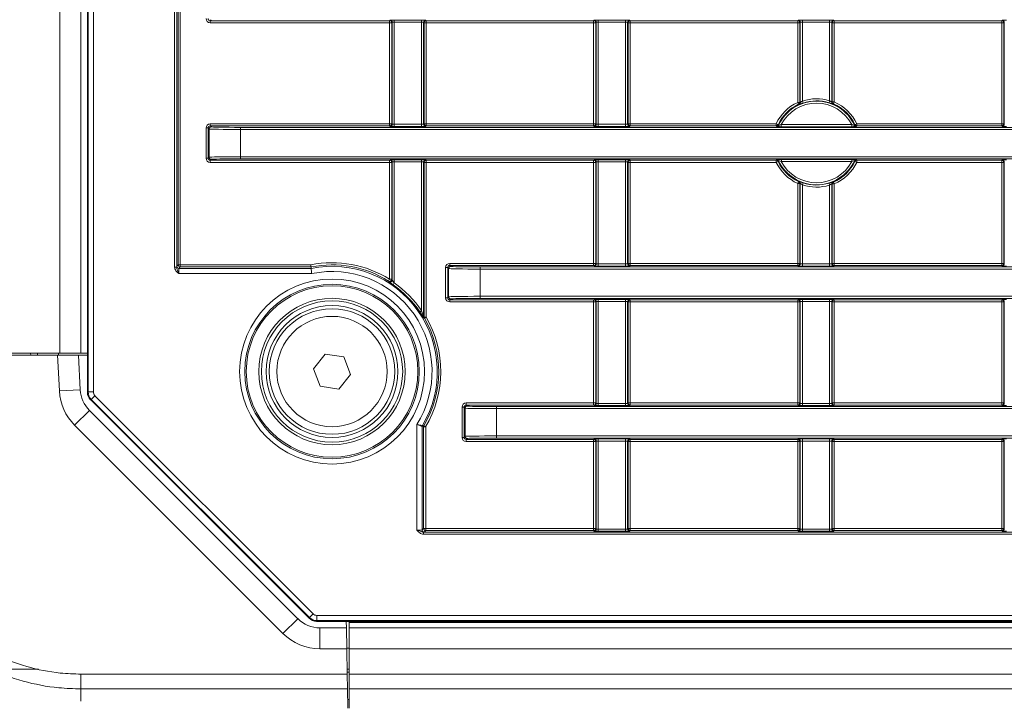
# Model space of a CAD drawing. Header units: millimetres. Extents: x 0 to 1118, y 0 to 864.
# Tile 44 of 139: x 543 to 567, y 163 to 179. Entities that reach past the tile are written whole.
import ezdxf

# ---------------------------------------------------------------- set-up
doc = ezdxf.new("R2010")
doc.units = ezdxf.units.MM

msp = doc.modelspace()

# ---------------------------------------------------------------- linework, layer by layer
at = {"color": 7, "linetype": 'Continuous', "lineweight": 15}
for p, q in [((545.102, 170.239), (545.102, 228.855)), ((544.947, 227.922), (544.947, 171.172)), ((562.134, 177.159), (562.134, 179.081)), ((562.885, 179.081), (562.885, 177.17)), ((552.384, 172.919), (552.384, 175.744)), ((553.135, 175.744), (553.135, 172.033)), ((562.134, 173.308), (562.134, 175.235)), ((562.885, 175.224), (562.885, 173.308)), ((547.287, 173.2), (550.448, 173.2)), ((550.445, 173.234), (547.321, 173.234)), ((550.445, 173.234), (550.448, 173.2)), ((544.447, 171.172), (540.154, 171.172)), ((540.154, 171.122), (544.388, 171.122)), ((543.746, 171.172), (543.747, 171.122)), ((543.91, 171.122), (543.91, 171.172)), ((544.388, 171.122), (544.889, 171.122)), ((544.41, 171.172), (544.41, 171.122)), ((544.947, 171.172), (544.447, 171.172)), ((544.889, 171.122), (544.932, 170.297)), ((544.889, 171.122), (545.102, 171.122)), ((545.102, 171.172), (544.947, 171.172)), ((545.102, 171.172), (544.947, 171.172)), ((550.505, 170.803), (550.785, 171.152)), ((550.785, 171.152), (551.227, 171.083)), ((551.227, 171.083), (551.389, 170.666)), ((550.667, 170.386), (550.505, 170.803)), ((551.389, 170.666), (551.109, 170.317)), ((551.109, 170.317), (550.667, 170.386)), ((550.4, 164.838), (545.176, 170.063)), ((545.151, 169.806), (550.127, 164.829)), ((553.1, 169.42), (553.1, 166.95)), ((686.567, 164.765), (550.577, 164.765)), ((551.291, 164.61), (551.288, 164.765)), ((551.36, 164.765), (551.36, 164.61)), ((550.658, 164.61), (551.291, 164.61)), ((551.291, 164.61), (551.3, 164.11)), ((551.36, 164.61), (551.36, 164.11)), ((551.36, 164.61), (685.785, 164.61)), ((551.3, 164.122), (551.36, 164.122)), ((551.3, 164.11), (551.31, 163.504)), ((551.36, 164.11), (551.36, 163.504)), ((542.447, 163.622), (543.935, 163.622)), ((551.36, 163.622), (551.308, 163.622)), ((551.31, 163.547), (551.311, 163.622)), ((551.31, 163.504), (551.317, 163.151)), ((551.36, 163.504), (551.36, 163.151)), ((551.325, 162.693), (551.317, 163.151)), ((551.36, 163.151), (551.36, 162.693)), ((551.36, 162.897), (551.321, 162.897))]:
    msp.add_line(p, q, dxfattribs=at)
at = {"color": 9, "linetype": 'Continuous', "lineweight": 0}
for p, q in [((545.12, 170.247), (545.12, 228.847)), ((545.245, 228.847), (545.245, 170.247)), ((544.447, 227.922), (544.447, 171.172)), ((547.186, 173.232), (547.186, 225.862)), ((547.236, 225.862), (547.236, 173.232)), ((547.271, 173.284), (547.271, 225.81)), ((547.321, 225.81), (547.321, 173.284)), ((548.059, 179.143), (548.036, 179.119)), ((548.036, 179.119), (552.322, 179.119)), ((548.036, 179.119), (548.036, 179.069)), ((552.322, 179.069), (548.036, 179.069)), ((552.322, 179.119), (552.334, 179.131)), ((552.322, 179.119), (552.322, 179.069)), ((552.322, 179.069), (552.372, 179.069)), ((552.322, 176.655), (552.322, 179.069)), ((552.384, 179.081), (552.372, 179.069)), ((552.372, 179.069), (552.372, 176.655)), ((552.384, 176.644), (552.384, 179.081)), ((552.434, 179.132), (553.085, 179.132)), ((552.434, 179.132), (552.434, 179.082)), ((553.085, 179.082), (552.434, 179.082)), ((552.434, 179.082), (552.434, 176.642)), ((553.085, 179.132), (553.085, 179.082)), ((553.085, 176.642), (553.085, 179.082)), ((553.135, 179.081), (553.135, 176.644)), ((553.147, 179.069), (553.135, 179.081)), ((553.147, 176.655), (553.147, 179.069)), ((553.147, 179.069), (553.197, 179.069)), ((553.185, 179.131), (553.197, 179.119)), ((553.197, 179.119), (557.197, 179.119)), ((553.197, 179.119), (553.197, 179.069)), ((557.197, 179.069), (553.197, 179.069)), ((553.197, 179.069), (553.197, 176.655)), ((557.197, 179.119), (557.209, 179.131)), ((557.197, 179.119), (557.197, 179.069)), ((557.197, 179.069), (557.247, 179.069)), ((557.197, 176.655), (557.197, 179.069)), ((557.259, 179.081), (557.247, 179.069)), ((557.247, 179.069), (557.247, 176.655)), ((557.259, 176.644), (557.259, 179.081)), ((557.309, 179.132), (557.96, 179.132)), ((557.309, 179.132), (557.309, 179.082)), ((557.96, 179.082), (557.309, 179.082)), ((557.309, 179.082), (557.309, 176.642)), ((557.96, 179.132), (557.96, 179.082)), ((557.96, 176.642), (557.96, 179.082)), ((558.01, 179.081), (558.01, 176.644)), ((558.022, 179.069), (558.01, 179.081)), ((558.022, 176.655), (558.022, 179.069)), ((558.022, 179.069), (558.072, 179.069)), ((558.06, 179.131), (558.072, 179.119)), ((558.072, 179.119), (562.072, 179.119)), ((558.072, 179.119), (558.072, 179.069)), ((562.072, 179.069), (558.072, 179.069)), ((558.072, 179.069), (558.072, 176.655)), ((562.072, 179.119), (562.084, 179.131)), ((562.072, 179.119), (562.072, 179.069)), ((562.072, 179.069), (562.122, 179.069)), ((562.072, 177.166), (562.072, 179.069)), ((562.134, 179.081), (562.122, 179.069)), ((562.122, 179.069), (562.122, 177.166)), ((562.184, 179.132), (562.835, 179.132)), ((562.184, 179.132), (562.184, 179.082)), ((562.835, 179.082), (562.184, 179.082)), ((562.184, 179.082), (562.184, 177.197)), ((562.835, 179.132), (562.835, 179.082)), ((562.835, 177.205), (562.835, 179.082)), ((562.897, 179.069), (562.885, 179.081)), ((562.897, 177.177), (562.897, 179.069)), ((562.897, 179.069), (562.947, 179.069)), ((562.935, 179.131), (562.947, 179.119)), ((562.947, 179.119), (566.947, 179.119)), ((562.947, 179.119), (562.947, 179.069)), ((566.947, 179.069), (562.947, 179.069)), ((562.947, 179.069), (562.947, 177.177)), ((566.947, 179.119), (566.959, 179.131)), ((566.947, 179.119), (566.947, 179.069)), ((566.947, 176.655), (566.947, 179.069)), ((566.947, 179.069), (566.997, 179.069)), ((567.009, 179.081), (566.997, 179.069)), ((566.997, 179.069), (566.997, 176.655)), ((567.009, 176.644), (567.009, 179.081)), ((562.072, 177.166), (562.093, 177.121)), ((562.072, 177.166), (562.122, 177.166)), ((562.122, 177.166), (562.134, 177.159)), ((562.184, 177.197), (562.2, 177.149)), ((562.835, 177.205), (562.821, 177.157)), ((562.885, 177.17), (562.897, 177.177)), ((562.897, 177.177), (562.947, 177.177)), ((562.927, 177.131), (562.947, 177.177)), ((547.936, 176.556), (547.986, 176.556)), ((547.936, 175.833), (547.936, 176.556)), ((548.009, 176.532), (547.986, 176.556)), ((547.986, 176.556), (547.986, 175.833)), ((548.009, 175.856), (548.009, 176.532)), ((548.036, 176.655), (552.322, 176.655)), ((548.036, 176.655), (548.036, 176.605)), ((548.036, 176.605), (548.059, 176.582)), ((552.322, 176.605), (548.036, 176.605)), ((548.759, 176.52), (548.759, 176.57)), ((548.759, 176.57), (593.635, 176.57)), ((593.635, 176.52), (548.759, 176.52)), ((548.759, 176.52), (548.759, 175.868)), ((552.322, 176.655), (552.322, 176.605)), ((552.322, 176.655), (552.372, 176.655)), ((552.334, 176.594), (552.322, 176.605)), ((552.372, 176.655), (552.384, 176.644)), ((552.434, 176.642), (553.085, 176.642)), ((552.434, 176.642), (552.434, 176.592)), ((553.085, 176.592), (552.434, 176.592)), ((553.085, 176.642), (553.085, 176.592)), ((553.135, 176.644), (553.147, 176.655)), ((553.147, 176.655), (553.197, 176.655)), ((553.197, 176.605), (553.185, 176.594)), ((553.197, 176.655), (557.197, 176.655)), ((553.197, 176.655), (553.197, 176.605)), ((557.197, 176.605), (553.197, 176.605)), ((557.197, 176.655), (557.197, 176.605)), ((557.197, 176.655), (557.247, 176.655)), ((557.209, 176.594), (557.197, 176.605)), ((557.247, 176.655), (557.259, 176.644)), ((557.309, 176.642), (557.96, 176.642)), ((557.309, 176.642), (557.309, 176.592)), ((557.96, 176.592), (557.309, 176.592)), ((557.96, 176.642), (557.96, 176.592)), ((558.01, 176.644), (558.022, 176.655)), ((558.022, 176.655), (558.072, 176.655)), ((558.072, 176.605), (558.06, 176.594)), ((558.072, 176.605), (558.072, 176.655)), ((558.072, 176.655), (561.557, 176.655)), ((561.557, 176.605), (558.072, 176.605)), ((561.557, 176.655), (561.602, 176.634)), ((561.557, 176.605), (561.557, 176.655)), ((561.568, 176.588), (561.557, 176.605)), ((561.679, 176.586), (561.679, 176.636)), ((561.679, 176.636), (563.365, 176.636)), ((563.365, 176.586), (561.679, 176.586)), ((563.365, 176.586), (563.365, 176.636)), ((563.442, 176.634), (563.487, 176.655)), ((563.487, 176.605), (563.476, 176.588)), ((563.487, 176.655), (563.487, 176.605)), ((563.487, 176.655), (566.947, 176.655)), ((566.947, 176.605), (563.487, 176.605)), ((566.947, 176.655), (566.997, 176.655)), ((566.947, 176.655), (566.947, 176.605)), ((566.959, 176.594), (566.947, 176.605)), ((566.997, 176.655), (567.009, 176.644)), ((547.936, 175.833), (547.986, 175.833)), ((547.986, 175.833), (548.009, 175.856)), ((548.059, 175.806), (548.036, 175.783)), ((548.036, 175.783), (552.322, 175.783)), ((548.036, 175.733), (548.036, 175.783)), ((552.322, 175.733), (548.036, 175.733)), ((548.759, 175.818), (548.759, 175.868)), ((548.759, 175.868), (593.635, 175.868)), ((593.635, 175.818), (548.759, 175.818)), ((552.322, 175.783), (552.334, 175.794)), ((552.322, 175.733), (552.322, 175.783)), ((552.372, 175.733), (552.322, 175.733)), ((552.322, 172.94), (552.322, 175.733)), ((552.384, 175.744), (552.372, 175.733)), ((552.372, 175.733), (552.372, 172.94)), ((552.434, 175.796), (553.085, 175.796)), ((552.434, 175.796), (552.434, 175.746)), ((553.085, 175.746), (552.434, 175.746)), ((552.434, 175.746), (552.434, 172.851)), ((553.085, 175.796), (553.085, 175.746)), ((553.085, 172.189), (553.085, 175.746)), ((553.147, 175.733), (553.135, 175.744)), ((553.147, 172.036), (553.147, 175.733)), ((553.197, 175.733), (553.147, 175.733)), ((553.185, 175.794), (553.197, 175.783)), ((553.197, 175.783), (557.197, 175.783)), ((553.197, 175.783), (553.197, 175.733)), ((557.197, 175.733), (553.197, 175.733)), ((553.197, 175.733), (553.197, 172.036)), ((557.197, 175.783), (557.209, 175.794)), ((557.197, 175.733), (557.197, 175.783)), ((557.197, 175.733), (557.247, 175.733)), ((557.197, 173.319), (557.197, 175.733)), ((557.259, 175.744), (557.247, 175.733)), ((557.247, 175.733), (557.247, 173.319)), ((557.259, 173.308), (557.259, 175.744)), ((557.309, 175.796), (557.96, 175.796)), ((557.309, 175.746), (557.309, 175.796)), ((557.96, 175.746), (557.309, 175.746)), ((557.309, 175.746), (557.309, 173.306)), ((557.96, 175.746), (557.96, 175.796)), ((557.96, 173.306), (557.96, 175.746)), ((558.01, 175.744), (558.01, 173.308)), ((558.022, 175.733), (558.01, 175.744)), ((558.022, 173.319), (558.022, 175.733)), ((558.022, 175.733), (558.072, 175.733)), ((558.06, 175.794), (558.072, 175.783)), ((558.072, 175.783), (561.56, 175.783)), ((558.072, 175.733), (558.072, 175.783)), ((561.56, 175.733), (558.072, 175.733)), ((558.072, 175.733), (558.072, 173.319)), ((561.56, 175.783), (561.571, 175.801)), ((561.56, 175.733), (561.56, 175.783)), ((561.605, 175.755), (561.56, 175.733)), ((561.682, 175.802), (563.363, 175.802)), ((561.682, 175.802), (561.682, 175.752)), ((563.363, 175.752), (561.682, 175.752)), ((563.363, 175.802), (563.363, 175.752)), ((563.484, 175.733), (563.439, 175.755)), ((563.473, 175.801), (563.484, 175.783)), ((563.484, 175.783), (566.947, 175.783)), ((563.484, 175.783), (563.484, 175.733)), ((566.947, 175.733), (563.484, 175.733)), ((566.947, 175.783), (566.959, 175.794)), ((566.947, 175.733), (566.947, 175.783)), ((566.947, 173.319), (566.947, 175.733)), ((566.947, 175.733), (566.997, 175.733)), ((567.009, 175.744), (566.997, 175.733)), ((566.997, 175.733), (566.997, 173.319)), ((567.009, 173.308), (567.009, 175.744)), ((562.072, 175.228), (562.093, 175.273)), ((562.947, 175.217), (562.927, 175.263)), ((562.072, 175.228), (562.122, 175.228)), ((562.072, 173.319), (562.072, 175.228)), ((562.134, 175.235), (562.122, 175.228)), ((562.122, 175.228), (562.122, 173.319)), ((562.184, 175.198), (562.2, 175.245)), ((562.184, 175.198), (562.184, 173.306)), ((562.835, 175.189), (562.821, 175.237)), ((562.835, 173.306), (562.835, 175.189)), ((562.897, 175.217), (562.885, 175.224)), ((562.897, 173.319), (562.897, 175.217)), ((562.897, 175.217), (562.947, 175.217)), ((562.947, 175.217), (562.947, 173.319)), ((547.186, 173.232), (547.236, 173.232)), ((547.237, 173.25), (547.271, 173.284)), ((547.271, 173.284), (547.321, 173.284)), ((547.321, 173.234), (547.287, 173.2)), ((547.321, 173.284), (547.321, 173.234)), ((547.321, 173.284), (550.44, 173.284)), ((553.66, 173.219), (553.71, 173.219)), ((553.66, 172.497), (553.66, 173.219)), ((553.733, 173.196), (553.71, 173.219)), ((553.71, 173.219), (553.71, 172.497)), ((553.733, 172.52), (553.733, 173.196)), ((553.759, 173.319), (557.197, 173.319)), ((553.759, 173.319), (553.759, 173.269)), ((553.759, 173.269), (553.783, 173.246)), ((557.197, 173.269), (553.759, 173.269)), ((554.483, 173.184), (554.483, 173.234)), ((554.483, 173.234), (593.635, 173.234)), ((593.635, 173.184), (554.483, 173.184)), ((554.483, 173.184), (554.483, 172.532)), ((557.197, 173.319), (557.197, 173.269)), ((557.197, 173.319), (557.247, 173.319)), ((557.209, 173.258), (557.197, 173.269)), ((557.247, 173.319), (557.259, 173.308)), ((557.309, 173.256), (557.309, 173.306)), ((557.309, 173.306), (557.96, 173.306)), ((557.96, 173.256), (557.309, 173.256)), ((557.96, 173.256), (557.96, 173.306)), ((558.01, 173.308), (558.022, 173.319)), ((558.022, 173.319), (558.072, 173.319)), ((558.072, 173.269), (558.06, 173.258)), ((558.072, 173.269), (558.072, 173.319)), ((558.072, 173.319), (562.072, 173.319)), ((562.072, 173.269), (558.072, 173.269)), ((562.072, 173.269), (562.072, 173.319)), ((562.122, 173.319), (562.072, 173.319)), ((562.084, 173.258), (562.072, 173.269)), ((562.122, 173.319), (562.134, 173.308)), ((562.184, 173.256), (562.184, 173.306)), ((562.184, 173.306), (562.835, 173.306)), ((562.835, 173.256), (562.184, 173.256)), ((562.835, 173.256), (562.835, 173.306)), ((562.885, 173.308), (562.897, 173.319)), ((562.947, 173.319), (562.897, 173.319)), ((562.947, 173.269), (562.935, 173.258)), ((562.947, 173.269), (562.947, 173.319)), ((562.947, 173.319), (566.947, 173.319)), ((566.947, 173.269), (562.947, 173.269)), ((566.997, 173.319), (566.947, 173.319)), ((566.947, 173.269), (566.947, 173.319)), ((566.959, 173.258), (566.947, 173.269)), ((566.997, 173.319), (567.009, 173.308)), ((550.461, 173.075), (547.284, 173.075)), ((552.296, 172.898), (552.322, 172.94)), ((552.322, 172.94), (552.372, 172.94)), ((552.434, 172.851), (552.405, 172.81)), ((553.66, 172.497), (553.71, 172.497)), ((553.71, 172.497), (553.733, 172.52)), ((553.783, 172.47), (553.759, 172.447)), ((553.759, 172.447), (557.197, 172.447)), ((553.759, 172.447), (553.759, 172.397)), ((554.483, 172.532), (593.635, 172.532)), ((554.483, 172.482), (554.483, 172.532)), ((593.635, 172.482), (554.483, 172.482)), ((557.197, 172.447), (557.209, 172.458)), ((557.197, 172.447), (557.197, 172.397)), ((557.309, 172.46), (557.96, 172.46)), ((557.309, 172.41), (557.309, 172.46)), ((557.96, 172.41), (557.96, 172.46)), ((558.06, 172.458), (558.072, 172.447)), ((558.072, 172.447), (562.072, 172.447)), ((558.072, 172.397), (558.072, 172.447)), ((562.072, 172.447), (562.084, 172.458)), ((562.072, 172.397), (562.072, 172.447)), ((562.184, 172.46), (562.835, 172.46)), ((562.184, 172.41), (562.184, 172.46)), ((562.835, 172.41), (562.835, 172.46)), ((562.935, 172.458), (562.947, 172.447)), ((562.947, 172.447), (566.947, 172.447)), ((562.947, 172.397), (562.947, 172.447)), ((566.947, 172.447), (566.959, 172.458)), ((566.947, 172.397), (566.947, 172.447)), ((557.197, 172.397), (553.759, 172.397)), ((557.197, 169.983), (557.197, 172.397)), ((557.247, 172.397), (557.197, 172.397)), ((557.259, 172.408), (557.247, 172.397)), ((557.247, 172.397), (557.247, 169.983)), ((557.259, 169.972), (557.259, 172.408)), ((557.96, 172.41), (557.309, 172.41)), ((557.309, 172.41), (557.309, 169.97)), ((557.96, 169.97), (557.96, 172.41)), ((558.01, 172.408), (558.01, 169.972)), ((558.022, 172.397), (558.01, 172.408)), ((558.022, 169.983), (558.022, 172.397)), ((558.072, 172.397), (558.022, 172.397)), ((562.072, 172.397), (558.072, 172.397)), ((558.072, 172.397), (558.072, 169.983)), ((562.122, 172.397), (562.072, 172.397)), ((562.072, 169.983), (562.072, 172.397)), ((562.134, 172.408), (562.122, 172.397)), ((562.122, 172.397), (562.122, 169.983)), ((562.134, 169.972), (562.134, 172.408)), ((562.835, 172.41), (562.184, 172.41)), ((562.184, 172.41), (562.184, 169.97)), ((562.835, 169.97), (562.835, 172.41)), ((562.885, 172.408), (562.885, 169.972)), ((562.897, 172.397), (562.885, 172.408)), ((562.897, 169.983), (562.897, 172.397)), ((562.947, 172.397), (562.897, 172.397)), ((566.947, 172.397), (562.947, 172.397)), ((562.947, 172.397), (562.947, 169.983)), ((566.947, 169.983), (566.947, 172.397)), ((566.997, 172.397), (566.947, 172.397)), ((567.009, 172.408), (566.997, 172.397)), ((566.997, 172.397), (566.997, 169.983)), ((567.009, 169.972), (567.009, 172.408)), ((553.085, 172.189), (553.044, 172.161)), ((553.147, 172.036), (553.197, 172.036)), ((553.197, 172.036), (553.154, 172.011)), ((544.433, 170.271), (544.388, 171.122)), ((544.932, 170.297), (544.433, 170.271)), ((545.102, 170.239), (545.12, 170.247)), ((545.12, 170.247), (545.245, 170.247)), ((545.193, 170.07), (545.282, 170.158)), ((545.282, 170.158), (550.496, 164.944)), ((545.193, 170.07), (545.176, 170.063)), ((550.408, 164.856), (545.193, 170.07)), ((554.053, 169.161), (554.053, 169.883)), ((554.103, 169.883), (554.053, 169.883)), ((554.126, 169.86), (554.103, 169.883)), ((554.103, 169.883), (554.103, 169.161)), ((554.126, 169.184), (554.126, 169.86)), ((554.153, 169.933), (554.153, 169.983)), ((554.153, 169.983), (557.197, 169.983)), ((554.153, 169.933), (554.176, 169.91)), ((557.197, 169.933), (554.153, 169.933)), ((554.876, 169.848), (554.876, 169.898)), ((554.876, 169.898), (593.635, 169.898)), ((593.635, 169.848), (554.876, 169.848)), ((554.876, 169.848), (554.876, 169.196)), ((557.247, 169.983), (557.197, 169.983)), ((557.197, 169.933), (557.197, 169.983)), ((557.209, 169.922), (557.197, 169.933)), ((557.247, 169.983), (557.259, 169.972)), ((557.309, 169.92), (557.309, 169.97)), ((557.309, 169.97), (557.96, 169.97)), ((557.96, 169.92), (557.309, 169.92)), ((557.96, 169.92), (557.96, 169.97)), ((558.01, 169.972), (558.022, 169.983)), ((558.072, 169.983), (558.022, 169.983)), ((558.072, 169.933), (558.06, 169.922)), ((558.072, 169.933), (558.072, 169.983)), ((558.072, 169.983), (562.072, 169.983)), ((562.072, 169.933), (558.072, 169.933)), ((562.072, 169.933), (562.072, 169.983)), ((562.122, 169.983), (562.072, 169.983)), ((562.084, 169.922), (562.072, 169.933)), ((562.122, 169.983), (562.134, 169.972)), ((562.184, 169.92), (562.184, 169.97)), ((562.184, 169.97), (562.835, 169.97)), ((562.835, 169.92), (562.184, 169.92)), ((562.835, 169.92), (562.835, 169.97)), ((562.885, 169.972), (562.897, 169.983)), ((562.947, 169.983), (562.897, 169.983)), ((562.947, 169.933), (562.935, 169.922)), ((562.947, 169.933), (562.947, 169.983)), ((562.947, 169.983), (566.947, 169.983)), ((566.947, 169.933), (562.947, 169.933)), ((566.947, 169.933), (566.947, 169.983)), ((566.997, 169.983), (566.947, 169.983)), ((566.959, 169.922), (566.947, 169.933)), ((566.997, 169.983), (567.009, 169.972)), ((545.151, 169.806), (544.797, 169.452)), ((549.774, 164.476), (544.797, 169.452)), ((552.975, 166.947), (552.975, 169.469)), ((553.134, 169.411), (553.1, 169.42)), ((553.134, 166.984), (553.134, 169.411)), ((553.184, 169.411), (553.134, 169.411)), ((553.141, 169.436), (553.184, 169.411)), ((553.184, 169.411), (553.184, 166.984)), ((554.103, 169.161), (554.053, 169.161)), ((554.103, 169.161), (554.126, 169.184)), ((554.876, 169.196), (593.635, 169.196)), ((554.876, 169.146), (554.876, 169.196)), ((593.635, 169.146), (554.876, 169.146)), ((554.176, 169.134), (554.153, 169.111)), ((554.153, 169.111), (557.197, 169.111)), ((554.153, 169.111), (554.153, 169.061)), ((557.197, 169.061), (554.153, 169.061)), ((557.197, 169.111), (557.209, 169.122)), ((557.197, 169.111), (557.197, 169.061)), ((557.247, 169.061), (557.197, 169.061)), ((557.197, 166.984), (557.197, 169.061)), ((557.259, 169.072), (557.247, 169.061)), ((557.247, 169.061), (557.247, 166.984)), ((557.259, 166.972), (557.259, 169.072)), ((557.309, 169.124), (557.96, 169.124)), ((557.309, 169.124), (557.309, 169.074)), ((557.96, 169.074), (557.309, 169.074)), ((557.309, 169.074), (557.309, 166.971)), ((557.96, 169.124), (557.96, 169.074)), ((557.96, 166.971), (557.96, 169.074)), ((558.01, 169.072), (558.01, 166.972)), ((558.022, 169.061), (558.01, 169.072)), ((558.022, 166.984), (558.022, 169.061)), ((558.072, 169.061), (558.022, 169.061)), ((558.06, 169.122), (558.072, 169.111)), ((558.072, 169.111), (562.072, 169.111)), ((558.072, 169.061), (558.072, 169.111)), ((562.072, 169.061), (558.072, 169.061)), ((558.072, 169.061), (558.072, 166.984)), ((562.072, 169.111), (562.084, 169.122)), ((562.072, 169.061), (562.072, 169.111)), ((562.122, 169.061), (562.072, 169.061)), ((562.072, 166.984), (562.072, 169.061)), ((562.134, 169.072), (562.122, 169.061)), ((562.122, 169.061), (562.122, 166.984)), ((562.134, 166.972), (562.134, 169.072)), ((562.184, 169.124), (562.835, 169.124)), ((562.184, 169.074), (562.184, 169.124)), ((562.835, 169.074), (562.184, 169.074)), ((562.184, 169.074), (562.184, 166.971)), ((562.835, 169.074), (562.835, 169.124)), ((562.835, 166.971), (562.835, 169.074)), ((562.885, 169.072), (562.885, 166.972)), ((562.897, 169.061), (562.885, 169.072)), ((562.897, 166.984), (562.897, 169.061)), ((562.947, 169.061), (562.897, 169.061)), ((562.935, 169.122), (562.947, 169.111)), ((562.947, 169.111), (566.947, 169.111)), ((562.947, 169.061), (562.947, 169.111)), ((566.947, 169.061), (562.947, 169.061)), ((562.947, 169.061), (562.947, 166.984)), ((566.947, 169.111), (566.959, 169.122)), ((566.947, 169.061), (566.947, 169.111)), ((566.947, 166.984), (566.947, 169.061)), ((566.997, 169.061), (566.947, 169.061)), ((567.009, 169.072), (566.997, 169.061)), ((566.997, 169.061), (566.997, 166.984)), ((567.009, 166.972), (567.009, 169.072)), ((553.1, 166.95), (553.134, 166.984)), ((553.132, 166.898), (553.132, 166.848)), ((553.132, 166.898), (684.012, 166.898)), ((684.012, 166.848), (553.132, 166.848)), ((553.134, 166.984), (553.184, 166.984)), ((553.184, 166.934), (553.15, 166.9)), ((553.184, 166.984), (553.184, 166.934)), ((553.184, 166.984), (557.197, 166.984)), ((557.197, 166.934), (553.184, 166.934)), ((557.197, 166.984), (557.197, 166.934)), ((557.247, 166.984), (557.197, 166.984)), ((557.209, 166.922), (557.197, 166.934)), ((557.247, 166.984), (557.259, 166.972)), ((557.309, 166.971), (557.309, 166.921)), ((557.309, 166.971), (557.96, 166.971)), ((557.96, 166.921), (557.309, 166.921)), ((557.96, 166.971), (557.96, 166.921)), ((558.01, 166.972), (558.022, 166.984)), ((558.072, 166.984), (558.022, 166.984)), ((558.072, 166.934), (558.06, 166.922)), ((558.072, 166.934), (558.072, 166.984)), ((558.072, 166.984), (562.072, 166.984)), ((562.072, 166.934), (558.072, 166.934)), ((562.072, 166.934), (562.072, 166.984)), ((562.122, 166.984), (562.072, 166.984)), ((562.084, 166.922), (562.072, 166.934)), ((562.122, 166.984), (562.134, 166.972)), ((562.184, 166.921), (562.184, 166.971)), ((562.184, 166.971), (562.835, 166.971)), ((562.835, 166.921), (562.184, 166.921)), ((562.835, 166.921), (562.835, 166.971)), ((562.885, 166.972), (562.897, 166.984)), ((562.947, 166.984), (562.897, 166.984)), ((562.947, 166.934), (562.935, 166.922)), ((562.947, 166.934), (562.947, 166.984)), ((562.947, 166.984), (566.947, 166.984)), ((566.947, 166.934), (562.947, 166.934)), ((566.947, 166.934), (566.947, 166.984)), ((566.997, 166.984), (566.947, 166.984)), ((566.959, 166.922), (566.947, 166.934)), ((566.997, 166.984), (567.009, 166.972)), ((550.408, 164.856), (550.496, 164.944)), ((550.584, 164.907), (686.56, 164.907)), ((550.584, 164.782), (550.584, 164.907)), ((550.127, 164.829), (549.774, 164.476)), ((550.4, 164.838), (550.408, 164.856)), ((550.584, 164.782), (550.577, 164.765)), ((686.56, 164.782), (550.584, 164.782)), ((551.36, 164.735), (685.785, 164.735)), ((550.658, 164.61), (550.658, 164.11)), ((551.3, 164.11), (550.658, 164.11)), ((551.36, 164.11), (685.785, 164.11)), ((544.948, 163.504), (551.31, 163.504)), ((551.31, 163.547), (551.31, 163.622)), ((551.36, 163.547), (551.31, 163.547)), ((551.36, 163.504), (685.785, 163.504)), ((544.947, 162.854), (544.947, 163.151)), ((551.317, 163.151), (544.947, 163.151)), ((551.36, 163.151), (685.785, 163.151)), ((551.361, 162.897), (551.321, 162.9))]:
    msp.add_line(p, q, dxfattribs=at)
at = {"color": 9, "linetype": 'Continuous', "lineweight": 0, "flags": 128}
for points in [[(553.135, 172.033), (553.141, 172.035), (553.147, 172.036)], [(553.154, 172.011), (553.152, 172.011), (553.145, 172.009), (553.142, 172.008)]]:
    msp.add_lwpolyline(points, dxfattribs=at)
at = {"color": 9, "linetype": 'Continuous', "lineweight": 0}
for radius in [2.21, 2.085, 1.318]:
    msp.add_circle((550.947, 170.735), radius, dxfattribs=at)
at = {"color": 7, "linetype": 'Continuous', "lineweight": 15}
for radius in [2.05, 1.75, 1.688, 1.575, 1.5]:
    msp.add_circle((550.947, 170.735), radius, dxfattribs=at)
at = {"color": 9, "linetype": 'Continuous', "lineweight": 0}
for centre, radius, start, end in [((552.322, 179.069), 0.05, 0.0204, 89.9796), ((552.334, 179.081), 0.05, 0.0204, 89.9796), ((553.185, 179.081), 0.05, 90.0204, 179.9796), ((553.197, 179.069), 0.05, 90.0204, 179.9796), ((557.197, 179.069), 0.05, 0.0204, 89.9796), ((557.209, 179.081), 0.05, 0.0204, 89.9796), ((558.06, 179.081), 0.05, 90.0204, 179.9796), ((558.072, 179.069), 0.05, 90.0204, 179.9796), ((562.072, 179.069), 0.05, 0.0204, 89.9796), ((562.084, 179.081), 0.05, 0.0204, 89.9796), ((562.935, 179.081), 0.05, 90.0204, 179.9796), ((562.947, 179.069), 0.05, 90.0204, 179.9796), ((566.947, 179.069), 0.05, 0.0204, 89.9796), ((566.959, 179.081), 0.05, 0.0204, 89.9796), ((562.522, 176.197), 1.068, 114.8952, 154.588), ((562.522, 176.197), 1.001, 24.811, 155.189), ((562.522, 176.197), 0.951, 27.5128, 152.4872), ((562.072, 177.166), 0.05, 294.9072, 359.988), ((562.084, 177.159), 0.05, 294.5143, 359.9879), ((562.522, 176.197), 1.055, 72.7249, 108.7023), ((562.935, 177.17), 0.05, 180.0125, 246.9661), ((562.947, 177.177), 0.05, 180.0124, 246.562), ((562.522, 176.197), 1.068, 25.412, 66.5743), ((560.11, 174.156), 3.567, 56.0013, 56.2154), ((564.913, 174.246), 3.503, 124.5344, 124.7541), ((548.059, 176.532), 0.05, 90.0204, 179.9796), ((552.322, 176.656), 0.05, 270.0204, 359.9796), ((552.334, 176.644), 0.05, 270.0204, 359.9796), ((553.185, 176.644), 0.05, 180.0204, 269.9796), ((553.197, 176.656), 0.05, 180.0204, 269.9796), ((557.197, 176.656), 0.05, 270.0204, 359.9796), ((557.209, 176.644), 0.05, 270.0204, 359.9796), ((558.06, 176.644), 0.05, 180.0204, 269.9796), ((558.072, 176.656), 0.05, 180.0204, 269.9796), ((561.557, 176.656), 0.05, 270.0119, 334.5761), ((564.588, 178.612), 3.581, 213.5206, 213.8477), ((560.467, 178.605), 3.569, 326.1517, 326.4799), ((563.476, 176.638), 0.05, 204.823, 269.988), ((563.487, 176.656), 0.05, 205.4239, 269.9881), ((566.947, 176.656), 0.05, 270.0204, 359.9796), ((566.959, 176.644), 0.05, 270.0204, 359.9796), ((548.059, 175.856), 0.05, 180.0204, 269.9796), ((552.322, 175.733), 0.05, 0.0204, 89.9796), ((552.334, 175.744), 0.05, 0.0204, 89.9796), ((553.185, 175.744), 0.05, 90.0204, 179.9796), ((553.197, 175.733), 0.05, 90.0204, 179.9796), ((557.197, 175.733), 0.05, 0.0204, 89.9796), ((557.209, 175.744), 0.05, 0.0204, 89.9796), ((558.06, 175.744), 0.05, 90.0204, 179.9796), ((558.072, 175.733), 0.05, 90.0204, 179.9796), ((561.56, 175.733), 0.05, 25.7541, 89.9882), ((562.522, 176.197), 1.068, 205.7423, 245.1048), ((561.571, 175.751), 0.05, 25.1571, 89.9881), ((564.598, 173.784), 3.584, 146.3223, 146.6486), ((562.522, 176.197), 1.001, 205.1451, 334.8549), ((562.522, 176.197), 0.951, 207.8909, 332.1091), ((562.522, 176.197), 1.068, 293.4257, 334.2577), ((560.435, 173.778), 3.596, 33.3519, 33.6771), ((563.484, 175.733), 0.05, 90.0118, 154.2459), ((566.947, 175.733), 0.05, 0.0204, 89.9796), ((566.959, 175.744), 0.05, 0.0204, 89.9796), ((560.109, 178.239), 3.568, 303.7846, 303.9987), ((562.072, 175.228), 0.05, 0.012, 65.0928), ((562.084, 175.235), 0.05, 0.0121, 65.4857), ((562.947, 175.217), 0.05, 113.438, 179.9876), ((564.912, 178.147), 3.502, 235.2459, 235.4657), ((562.522, 176.197), 1.055, 251.2977, 287.2751), ((547.287, 173.25), 0.05, 180.0204, 269.9796), ((547.321, 173.284), 0.05, 180.0204, 269.9796), ((550.947, 170.735), 2.599, 58.0535, 101.2566), ((550.947, 170.735), 2.515, 329.1683, 101.4438), ((553.783, 173.196), 0.05, 90.0204, 179.9796), ((557.197, 173.319), 0.05, 270.0204, 359.9796), ((557.209, 173.308), 0.05, 270.0204, 359.9796), ((558.06, 173.308), 0.05, 180.0204, 269.9796), ((558.072, 173.319), 0.05, 180.0204, 269.9796), ((562.072, 173.319), 0.05, 270.0204, 359.9796), ((562.084, 173.308), 0.05, 270.0204, 359.9796), ((562.935, 173.308), 0.05, 180.0204, 269.9796), ((562.947, 173.319), 0.05, 180.0204, 269.9796), ((566.947, 173.319), 0.05, 270.0204, 359.9796), ((566.959, 173.308), 0.05, 270.0204, 359.9796), ((550.947, 170.735), 2.39, 328.0306, 101.7402), ((552.322, 172.94), 0.05, 238.0986, 359.9549), ((552.334, 172.919), 0.05, 237.6396, 297.0212), ((550.947, 170.735), 2.586, 34.2198, 54.9096), ((553.783, 172.52), 0.05, 180.0204, 269.9796), ((557.197, 172.397), 0.05, 0.0204, 89.9796), ((557.209, 172.408), 0.05, 0.0204, 89.9796), ((558.06, 172.408), 0.05, 90.0204, 179.9796), ((558.072, 172.397), 0.05, 90.0204, 179.9796), ((562.072, 172.397), 0.05, 0.0204, 89.9796), ((562.084, 172.408), 0.05, 0.0204, 89.9796), ((562.935, 172.408), 0.05, 90.0204, 179.9796), ((562.947, 172.397), 0.05, 90.0204, 179.9796), ((566.947, 172.397), 0.05, 0.0204, 89.9796), ((566.959, 172.408), 0.05, 0.0204, 89.9796), ((553.185, 172.033), 0.05, 180.0048, 210.1152), ((553.197, 172.036), 0.05, 180.0048, 210.0477), ((550.947, 170.735), 2.599, 329.3762, 30.0525), ((545.681, 170.336), 1.25, 183, 225), ((545.37, 170.247), 0.25, 180.0036, 224.9964), ((554.176, 169.86), 0.05, 90.0204, 179.9796), ((557.197, 169.983), 0.05, 270.0204, 359.9796), ((557.209, 169.972), 0.05, 270.0204, 359.9796), ((558.06, 169.972), 0.05, 180.0204, 269.9796), ((558.072, 169.983), 0.05, 180.0204, 269.9796), ((562.072, 169.983), 0.05, 270.0204, 359.9796), ((562.084, 169.972), 0.05, 270.0204, 359.9796), ((562.935, 169.972), 0.05, 180.0204, 269.9796), ((562.947, 169.983), 0.05, 180.0204, 269.9796), ((566.947, 169.983), 0.05, 270.0204, 359.9796), ((566.959, 169.972), 0.05, 270.0204, 359.9796), ((553.15, 169.42), 0.05, 149.1732, 179.9951), ((558.099, 187.202), 18.445, 254.2977, 254.4074), ((553.184, 169.411), 0.05, 149.3811, 179.9951), ((554.176, 169.184), 0.05, 180.0204, 269.9796), ((557.197, 169.061), 0.05, 0.0204, 89.9796), ((557.209, 169.072), 0.05, 0.0204, 89.9796), ((558.06, 169.072), 0.05, 90.0204, 179.9796), ((558.072, 169.061), 0.05, 90.0204, 179.9796), ((562.072, 169.061), 0.05, 0.0204, 89.9796), ((562.084, 169.072), 0.05, 0.0204, 89.9796), ((562.935, 169.072), 0.05, 90.0204, 179.9796), ((562.947, 169.061), 0.05, 90.0204, 179.9796), ((566.947, 169.061), 0.05, 0.0204, 89.9796), ((566.959, 169.072), 0.05, 0.0204, 89.9796), ((553.15, 166.95), 0.05, 180.0204, 269.9796), ((553.184, 166.984), 0.05, 180.0204, 269.9796), ((557.197, 166.984), 0.05, 270.0204, 359.9796), ((557.209, 166.972), 0.05, 270.0204, 359.9796), ((558.06, 166.972), 0.05, 180.0204, 269.9796), ((558.072, 166.984), 0.05, 180.0204, 269.9796), ((562.072, 166.984), 0.05, 270.0204, 359.9796), ((562.084, 166.972), 0.05, 270.0204, 359.9796), ((562.935, 166.972), 0.05, 180.0204, 269.9796), ((562.947, 166.984), 0.05, 180.0204, 269.9796), ((566.947, 166.984), 0.05, 270.0204, 359.9796), ((566.959, 166.972), 0.05, 270.0204, 359.9796), ((550.584, 165.032), 0.25, 225.0036, 269.9964), ((550.658, 165.36), 1.25, 225, 270)]:
    msp.add_arc(centre, radius, start, end, dxfattribs=at)
at = {"color": 7, "linetype": 'Continuous', "lineweight": 15}
for centre, radius, start, end in [((562.522, 176.197), 1.005, 72.7249, 108.7023), ((562.522, 176.197), 1.018, 114.8952, 154.588), ((562.522, 176.197), 1.018, 25.412, 66.5743), ((561.568, 176.638), 0.05, 270.012, 335.177), ((562.522, 176.197), 1.018, 205.7423, 245.1048), ((562.522, 176.197), 1.018, 293.4257, 334.2577), ((563.473, 175.751), 0.05, 90.0119, 154.8429), ((562.935, 175.224), 0.05, 113.0339, 179.9875), ((562.522, 176.197), 1.005, 251.2977, 287.2751), ((550.947, 170.735), 2.549, 58.0535, 101.3668), ((552.334, 172.919), 0.05, 297.0087, 359.956), ((550.947, 170.735), 2.536, 34.2198, 54.9096), ((550.947, 170.735), 2.549, 329.3762, 30.0525), ((545.681, 170.336), 0.75, 183, 225), ((550.658, 165.36), 0.75, 225, 270)]:
    msp.add_arc(centre, radius, start, end, dxfattribs=at)
at = {"color": 9, "linetype": 'Continuous', "lineweight": 0}
for centre, major_axis, ratio, start_param, end_param in [((548.036, 179.169), (-0.0707, -0.0707), 0.999695, 5.497939, 7.068431), ((548.036, 179.169), (0.0354, 0.0354), 0.999087, 2.356347, 3.926839), ((552.434, 179.13), (0.1, 0), 0.017455, 1.570796, 3.124139), ((552.434, 179.08), (0.05, 0), 0.03491, 1.570796, 3.124139), ((553.085, 179.13), (0.1, 0), 0.017455, 0.017453, 1.570796), ((553.085, 179.08), (0.05, 0), 0.03491, 0.017453, 1.570796), ((557.309, 179.13), (0.1, 0), 0.017455, 1.570796, 3.124139), ((557.309, 179.08), (0.05, 0), 0.03491, 1.570796, 3.124139), ((557.96, 179.13), (0.1, 0), 0.017455, 0.017453, 1.570796), ((557.96, 179.08), (0.05, 0), 0.03491, 0.017453, 1.570796), ((562.184, 179.13), (0.1, 0), 0.017455, 1.570796, 3.124139), ((562.184, 179.08), (0.05, 0), 0.03491, 1.570796, 3.124139), ((562.835, 179.13), (0.1, 0), 0.017455, 0.017453, 1.570796), ((562.835, 179.08), (0.05, 0), 0.03491, 0.017453, 1.570796), ((567.059, 179.13), (0.1, 0), 0.017455, 1.570796, 3.124139), ((548.036, 176.555), (-0.0707, 0.0707), 0.999695, 5.497939, 7.068431), ((548.036, 176.555), (0.0354, -0.0354), 0.999087, 2.356347, 3.926839), ((548.759, 176.532), (0.75, 0), 0.016291, 3.159046, 4.712389), ((548.759, 176.582), (0.7, 0), 0.017455, 3.159046, 4.712389), ((552.434, 176.594), (0.1, 0), 0.017455, 3.159046, 4.712389), ((552.434, 176.644), (0.05, 0), 0.03491, 3.159046, 4.712389), ((553.085, 176.644), (0.05, 0), 0.03491, 4.712389, 6.265732), ((553.085, 176.594), (0.1, 0), 0.017455, 4.712389, 6.265732), ((557.309, 176.594), (0.1, 0), 0.017455, 3.159046, 4.712389), ((557.309, 176.644), (0.05, 0), 0.03491, 3.159046, 4.712389), ((557.96, 176.644), (0.05, 0), 0.03491, 4.712389, 6.265732), ((557.96, 176.594), (0.1, 0), 0.017455, 4.712389, 6.265732), ((567.059, 176.594), (0.1, 0), 0.017455, 3.159046, 4.712389), ((548.036, 175.833), (-0.0707, -0.0707), 0.999695, 5.497939, 7.068431), ((548.036, 175.833), (0.0354, 0.0354), 0.999087, 2.356347, 3.926839), ((548.759, 175.856), (0.75, 0), 0.016291, 1.570796, 3.124139), ((548.759, 175.806), (0.7, 0), 0.017455, 1.570796, 3.124139), ((552.434, 175.794), (0.1, 0), 0.017455, 1.570796, 3.124139), ((552.434, 175.744), (0.05, 0), 0.03491, 1.570796, 3.124139), ((553.085, 175.794), (0.1, 0), 0.017455, 0.017453, 1.570796), ((553.085, 175.744), (0.05, 0), 0.03491, 0.017453, 1.570796), ((557.309, 175.794), (0.1, 0), 0.017455, 1.570796, 3.124139), ((557.309, 175.744), (0.05, 0), 0.03491, 1.570796, 3.124139), ((557.96, 175.794), (0.1, 0), 0.017455, 0.017453, 1.570796), ((557.96, 175.744), (0.05, 0), 0.03491, 0.017453, 1.570796), ((567.059, 175.794), (0.1, 0), 0.017455, 1.570796, 3.124139), ((547.237, 173.075), (0, 0.175), 0.017455, 0.017453, 0.453978), ((547.287, 173.075), (0, 0.125), 0.024437, 0.017453, 1.570796), ((553.76, 173.219), (0.0707, -0.0707), 0.999695, 2.356347, 3.926839), ((553.76, 173.219), (0.0354, -0.0354), 0.999087, 2.356347, 3.926839), ((554.483, 173.196), (0.75, 0), 0.016291, 3.159046, 4.712389), ((554.483, 173.246), (0.7, 0), 0.017455, 3.159046, 4.712389), ((557.309, 173.258), (0.1, 0), 0.017455, 3.159046, 4.712389), ((557.309, 173.308), (0.05, 0), 0.03491, 3.159046, 4.712389), ((557.96, 173.308), (0.05, 0), 0.03491, 4.712389, 6.265732), ((557.96, 173.258), (0.1, 0), 0.017455, 4.712389, 6.265732), ((562.184, 173.258), (0.1, 0), 0.017455, 3.159046, 4.712389), ((562.184, 173.308), (0.05, 0), 0.03491, 3.159046, 4.712389), ((562.835, 173.308), (0.05, 0), 0.03491, 4.712389, 6.265732), ((562.835, 173.258), (0.1, 0), 0.017455, 4.712389, 6.265732), ((567.059, 173.258), (0.1, 0), 0.017455, 3.159046, 4.712389), ((553.76, 172.497), (0.0707, 0.0707), 0.999695, 2.356347, 3.926839), ((553.76, 172.497), (0.0354, 0.0354), 0.999087, 2.356347, 3.926839), ((554.483, 172.52), (0.75, 0), 0.016291, 1.570796, 3.124139), ((554.483, 172.47), (0.7, 0), 0.017455, 1.570796, 3.124139), ((557.309, 172.458), (0.1, 0), 0.017455, 1.570796, 3.124139), ((557.96, 172.458), (0.1, 0), 0.017455, 0.017453, 1.570796), ((562.184, 172.458), (0.1, 0), 0.017455, 1.570796, 3.124139), ((562.835, 172.458), (0.1, 0), 0.017455, 0.017453, 1.570796), ((567.059, 172.458), (0.1, 0), 0.017455, 1.570796, 3.124139), ((557.309, 172.408), (0.05, 0), 0.03491, 1.570796, 3.124139), ((557.96, 172.408), (0.05, 0), 0.03491, 0.017453, 1.570796), ((562.184, 172.408), (0.05, 0), 0.03491, 1.570796, 3.124139), ((562.835, 172.408), (0.05, 0), 0.03491, 0.017453, 1.570796), ((545.37, 170.247), (-0.116, -0.048), 0.999822, 5.890549, 6.675821), ((554.153, 169.883), (0.0707, -0.0707), 0.999695, 2.356347, 3.926839), ((554.153, 169.883), (0.0354, -0.0354), 0.999087, 2.356347, 3.926839), ((554.876, 169.86), (0.75, 0), 0.016291, 3.159046, 4.712389), ((554.876, 169.91), (0.7, 0), 0.017455, 3.159046, 4.712389), ((557.309, 169.922), (0.1, 0), 0.017455, 3.159046, 4.712389), ((557.309, 169.972), (0.05, 0), 0.03491, 3.159046, 4.712389), ((557.96, 169.972), (0.05, 0), 0.03491, 4.712389, 6.265732), ((557.96, 169.922), (0.1, 0), 0.017455, 4.712389, 6.265732), ((562.184, 169.922), (0.1, 0), 0.017455, 3.159046, 4.712389), ((562.184, 169.972), (0.05, 0), 0.03491, 3.159046, 4.712389), ((562.835, 169.972), (0.05, 0), 0.03491, 4.712389, 6.265732), ((562.835, 169.922), (0.1, 0), 0.017455, 4.712389, 6.265732), ((567.059, 169.922), (0.1, 0), 0.017455, 3.159046, 4.712389), ((554.153, 169.161), (0.0707, 0.0707), 0.999695, 2.356347, 3.926839), ((554.153, 169.161), (0.0354, 0.0354), 0.999087, 2.356347, 3.926839), ((554.876, 169.184), (0.75, 0), 0.016291, 1.570796, 3.124139), ((554.876, 169.134), (0.7, 0), 0.017455, 1.570796, 3.124139), ((557.309, 169.122), (0.1, 0), 0.017455, 1.570796, 3.124139), ((557.309, 169.072), (0.05, 0), 0.03491, 1.570796, 3.124139), ((557.96, 169.122), (0.1, 0), 0.017455, 0.017453, 1.570796), ((557.96, 169.072), (0.05, 0), 0.03491, 0.017453, 1.570796), ((562.184, 169.122), (0.1, 0), 0.017455, 1.570796, 3.124139), ((562.184, 169.072), (0.05, 0), 0.03491, 1.570796, 3.124139), ((562.835, 169.122), (0.1, 0), 0.017455, 0.017453, 1.570796), ((562.835, 169.072), (0.05, 0), 0.03491, 0.017453, 1.570796), ((567.059, 169.122), (0.1, 0), 0.017455, 1.570796, 3.124139), ((552.975, 166.95), (0.125, 0), 0.024437, 4.712389, 6.265732), ((552.975, 166.9), (0.175, 0), 0.017455, 5.829207, 6.265732), ((557.309, 166.922), (0.1, 0), 0.017455, 3.159046, 4.712389), ((557.309, 166.972), (0.05, 0), 0.03491, 3.159046, 4.712389), ((557.96, 166.972), (0.05, 0), 0.03491, 4.712389, 6.265732), ((557.96, 166.922), (0.1, 0), 0.017455, 4.712389, 6.265732), ((562.184, 166.922), (0.1, 0), 0.017455, 3.159046, 4.712389), ((562.184, 166.972), (0.05, 0), 0.03491, 3.159046, 4.712389), ((562.835, 166.972), (0.05, 0), 0.03491, 4.712389, 6.265732), ((562.835, 166.922), (0.1, 0), 0.017455, 4.712389, 6.265732), ((567.059, 166.922), (0.1, 0), 0.017455, 3.159046, 4.712389), ((550.584, 165.032), (-0.048, -0.116), 0.999822, 5.890549, 6.675821)]:
    msp.add_ellipse(centre, major_axis=major_axis, ratio=ratio, start_param=start_param, end_param=end_param, dxfattribs=at)
at = {"color": 7, "linetype": 'Continuous', "lineweight": 15}
for centre, major_axis in [((545.353, 170.239), (-0.231, -0.096)), ((550.577, 165.015), (-0.096, -0.231))]:
    msp.add_ellipse(centre, major_axis=major_axis, ratio=0.999822, start_param=5.890549, end_param=6.675821, dxfattribs=at)
for points, knots in [([(562.116, 177.118), (562.116, 177.118), (562.12, 177.119), (562.137, 177.126), (562.165, 177.137), (562.188, 177.145), (562.2, 177.149)], [0, 0, 0, 0, 0.006317, 0.338877, 0.671205, 1, 1, 1, 1]), ([(562.821, 177.157), (562.829, 177.154), (562.848, 177.148), (562.869, 177.141), (562.878, 177.138), (562.879, 177.137)], [0, 0, 0, 0, 0.404538, 0.911205, 1, 1, 1, 1]), ([(561.602, 176.587), (561.602, 176.587), (561.611, 176.587), (561.638, 176.586), (561.665, 176.586), (561.679, 176.586)], [0, 0, 0, 0, 0.019548, 0.51048, 1, 1, 1, 1]), ([(563.365, 176.586), (563.377, 176.586), (563.39, 176.586), (563.402, 176.586), (563.403, 176.586)], [0, 0, 0, 0, 0.90232, 1, 1, 1, 1]), ([(561.682, 175.802), (561.67, 175.802), (561.657, 175.802), (561.645, 175.802), (561.644, 175.802)], [0, 0, 0, 0, 0.907419, 1, 1, 1, 1]), ([(563.44, 175.802), (563.44, 175.802), (563.431, 175.802), (563.403, 175.802), (563.376, 175.802), (563.363, 175.802)], [0, 0, 0, 0, 0.017411, 0.509437, 1, 1, 1, 1]), ([(562.2, 175.245), (562.191, 175.248), (562.172, 175.255), (562.151, 175.263), (562.142, 175.266), (562.141, 175.267)], [0, 0, 0, 0, 0.411386, 0.908071, 1, 1, 1, 1]), ([(562.904, 175.266), (562.904, 175.266), (562.9, 175.265), (562.883, 175.258), (562.855, 175.248), (562.832, 175.241), (562.821, 175.237)], [0, 0, 0, 0, 0.007732, 0.340568, 0.67203, 1, 1, 1, 1]), ([(550.445, 173.234), (550.445, 173.234), (550.444, 173.239), (550.442, 173.258), (550.441, 173.271), (550.44, 173.284)], [0, 0, 0, 0, 0.5, 0.5, 1, 1, 1, 1]), ([(550.448, 173.2), (550.448, 173.199), (550.45, 173.185), (550.454, 173.139), (550.457, 173.107), (550.461, 173.075)], [0, 0, 0, 0, 0.5, 0.5, 1, 1, 1, 1]), ([(552.356, 172.875), (552.353, 172.874), (552.346, 172.87), (552.335, 172.869), (552.326, 172.87), (552.319, 172.872), (552.315, 172.873), (552.313, 172.874), (552.312, 172.874), (552.312, 172.874), (552.312, 172.874)], [0, 0, 0, 0, 0.208067, 0.428611, 0.612746, 0.755642, 0.844095, 0.905137, 0.972383, 1, 1, 1, 1]), ([(552.317, 172.87), (552.317, 172.87), (552.321, 172.867), (552.337, 172.856), (552.366, 172.837), (552.391, 172.819), (552.405, 172.81)], [0, 0, 0, 0, 0.010811, 0.282329, 0.602471, 1, 1, 1, 1]), ([(553.044, 172.161), (553.055, 172.145), (553.065, 172.13), (553.085, 172.099), (553.095, 172.084), (553.113, 172.055), (553.122, 172.041), (553.136, 172.017), (553.142, 172.008), (553.142, 172.008)], [0, 0, 0, 0, 0.25, 0.25, 0.5, 0.5, 0.75, 0.75, 1, 1, 1, 1])]:
    msp.add_open_spline(points, degree=3, knots=knots, dxfattribs=at)
at = {"color": 9, "linetype": 'Continuous', "lineweight": 0}
for points, knots in [([(562.184, 177.197), (562.172, 177.188), (562.16, 177.18), (562.141, 177.165), (562.134, 177.158), (562.134, 177.159)], [0, 0, 0, 0, 0.5, 0.5, 1, 1, 1, 1]), ([(562.885, 177.17), (562.885, 177.169), (562.878, 177.175), (562.86, 177.189), (562.848, 177.197), (562.835, 177.205)], [0, 0, 0, 0, 0.5, 0.5, 1, 1, 1, 1]), ([(562.104, 177.113), (562.105, 177.113), (562.105, 177.113), (562.111, 177.116), (562.116, 177.118)], [0, 0, 0, 0, 0.28721, 1, 1, 1, 1]), ([(562.879, 177.137), (562.885, 177.135), (562.899, 177.13), (562.912, 177.125), (562.915, 177.124), (562.916, 177.124)], [0, 0, 0, 0, 0.29257, 0.644294, 1, 1, 1, 1]), ([(561.568, 176.588), (561.568, 176.588), (561.569, 176.588), (561.577, 176.587), (561.593, 176.587), (561.602, 176.587)], [0, 0, 0, 0, 0.1278989, 0.5489634, 1, 1, 1, 1]), ([(561.679, 176.636), (561.664, 176.631), (561.649, 176.627), (561.63, 176.621), (561.625, 176.619), (561.616, 176.617), (561.614, 176.617), (561.614, 176.617)], [0, 0, 0, 0, 0.5, 0.5, 0.75, 0.75, 1, 1, 1, 1]), ([(563.431, 176.617), (563.43, 176.617), (563.42, 176.619), (563.395, 176.627), (563.38, 176.631), (563.365, 176.636)], [0, 0, 0, 0, 0.5, 0.5, 1, 1, 1, 1]), ([(563.403, 176.586), (563.412, 176.586), (563.432, 176.587), (563.456, 176.587), (563.472, 176.587), (563.475, 176.588), (563.476, 176.588)], [0, 0, 0, 0, 0.248435, 0.504271, 0.751988, 1, 1, 1, 1]), ([(561.644, 175.802), (561.634, 175.802), (561.614, 175.802), (561.591, 175.802), (561.574, 175.801), (561.572, 175.801), (561.571, 175.801)], [0, 0, 0, 0, 0.249968, 0.505412, 0.752555, 1, 1, 1, 1]), ([(561.616, 175.772), (561.616, 175.772), (561.626, 175.77), (561.652, 175.762), (561.667, 175.757), (561.682, 175.752)], [0, 0, 0, 0, 0.5, 0.5, 1, 1, 1, 1]), ([(563.363, 175.752), (563.377, 175.757), (563.392, 175.762), (563.418, 175.77), (563.428, 175.772), (563.428, 175.772)], [0, 0, 0, 0, 0.5, 0.5, 1, 1, 1, 1]), ([(563.473, 175.801), (563.473, 175.801), (563.473, 175.801), (563.465, 175.801), (563.448, 175.802), (563.44, 175.802)], [0, 0, 0, 0, 0.123945, 0.54508, 1, 1, 1, 1]), ([(562.141, 175.267), (562.135, 175.269), (562.121, 175.274), (562.108, 175.28), (562.106, 175.28), (562.104, 175.281)], [0, 0, 0, 0, 0.290295, 0.64312, 1, 1, 1, 1]), ([(562.916, 175.27), (562.916, 175.27), (562.915, 175.27), (562.909, 175.268), (562.904, 175.266)], [0, 0, 0, 0, 0.302951, 1, 1, 1, 1]), ([(562.134, 175.235), (562.134, 175.236), (562.141, 175.23), (562.16, 175.215), (562.172, 175.206), (562.184, 175.198)], [0, 0, 0, 0, 0.5, 0.5, 1, 1, 1, 1]), ([(562.835, 175.189), (562.848, 175.197), (562.859, 175.205), (562.878, 175.219), (562.885, 175.225), (562.885, 175.224)], [0, 0, 0, 0, 0.5, 0.5, 1, 1, 1, 1]), ([(547.186, 173.232), (547.186, 173.2), (547.199, 173.169), (547.236, 173.117), (547.26, 173.095), (547.284, 173.075)], [0, 0, 0, 0, 0.5, 0.5, 1, 1, 1, 1]), ([(547.236, 173.232), (547.236, 173.218), (547.239, 173.205), (547.246, 173.179), (547.251, 173.167), (547.265, 173.129), (547.275, 173.102), (547.284, 173.075)], [0, 0, 0, 0, 0.25, 0.25, 0.5, 0.5, 1, 1, 1, 1]), ([(552.372, 172.94), (552.374, 172.936), (552.376, 172.933), (552.379, 172.929), (552.38, 172.926), (552.382, 172.923), (552.384, 172.919)], [0, 0, 0, 0, 0.001414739, 0.001414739, 0.001414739, 0.002608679, 0.002608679, 0.002608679, 0.002608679]), ([(552.434, 172.851), (552.423, 172.865), (552.413, 172.88), (552.398, 172.899), (552.394, 172.905), (552.387, 172.915), (552.384, 172.919), (552.384, 172.919)], [0, 0, 0, 0, 0.5, 0.5, 0.75, 0.75, 1, 1, 1, 1]), ([(552.307, 172.877), (552.306, 172.878), (552.306, 172.879), (552.305, 172.88), (552.303, 172.885), (552.301, 172.889), (552.298, 172.893), (552.298, 172.894), (552.297, 172.896), (552.296, 172.898)], [0, 0, 0, 0, 0.0004, 0.0004, 0.0004, 0.002, 0.002, 0.002, 0.00260863, 0.00260863, 0.00260863, 0.00260863]), ([(552.307, 172.877), (552.307, 172.877), (552.308, 172.876), (552.313, 172.873), (552.317, 172.87)], [0, 0, 0, 0, 0.2552398, 1, 1, 1, 1]), ([(553.135, 172.033), (553.135, 172.033), (553.135, 172.035), (553.133, 172.039), (553.133, 172.042), (553.13, 172.05), (553.128, 172.057), (553.122, 172.077), (553.118, 172.091), (553.104, 172.132), (553.095, 172.161), (553.085, 172.189)], [0, 0, 0, 0, 0.0625, 0.0625, 0.125, 0.125, 0.25, 0.25, 0.5, 0.5, 1, 1, 1, 1]), ([(553.107, 169.446), (553.106, 169.446), (553.091, 169.448), (553.041, 169.457), (553.008, 169.463), (552.975, 169.469)], [0, 0, 0, 0, 0.5, 0.5, 1, 1, 1, 1]), ([(553.1, 169.42), (553.099, 169.42), (553.084, 169.426), (553.037, 169.444), (553.006, 169.456), (552.975, 169.469)], [0, 0, 0, 0, 0.5, 0.5, 1, 1, 1, 1]), ([(544.947, 163.151), (544.77, 163.156), (544.305, 163.171), (543.552, 163.317), (542.731, 163.622), (541.966, 164.067), (541.315, 164.613), (540.762, 165.258), (540.318, 165.984), (540.012, 166.762), (539.833, 167.543), (539.812, 168.044), (539.801, 168.297)], [0, 0, 0, 0, 0.065796, 0.172761, 0.282893, 0.389757, 0.499797, 0.596871, 0.703946, 0.814211, 0.906126, 1, 1, 1, 1]), ([(540.154, 168.298), (540.165, 168.065), (540.185, 167.599), (540.353, 166.877), (540.645, 166.154), (541.059, 165.48), (541.574, 164.881), (542.177, 164.372), (542.881, 163.954), (543.647, 163.665), (544.346, 163.523), (544.783, 163.509), (544.948, 163.504)], [0, 0, 0, 0, 0.0929147, 0.1858152, 0.2944776, 0.4031621, 0.5002013, 0.6086254, 0.7170441, 0.8255688, 0.9340808, 1, 1, 1, 1]), ([(553.132, 166.848), (553.1, 166.848), (553.069, 166.861), (553.017, 166.898), (552.995, 166.923), (552.975, 166.947)], [0, 0, 0, 0, 0.5, 0.5, 1, 1, 1, 1]), ([(553.132, 166.898), (553.118, 166.898), (553.105, 166.901), (553.079, 166.909), (553.067, 166.914), (553.029, 166.928), (553.002, 166.937), (552.975, 166.947)], [0, 0, 0, 0, 0.25, 0.25, 0.5, 0.5, 1, 1, 1, 1])]:
    msp.add_open_spline(points, degree=3, knots=knots, dxfattribs=at)
msp.add_open_spline([(544.947, 163.151), (544.947, 163.175), (544.947, 163.224), (544.947, 163.312), (544.948, 163.406), (544.948, 163.472), (544.948, 163.504)], degree=3, dxfattribs=at)

doc.saveas('drawing.dxf')
